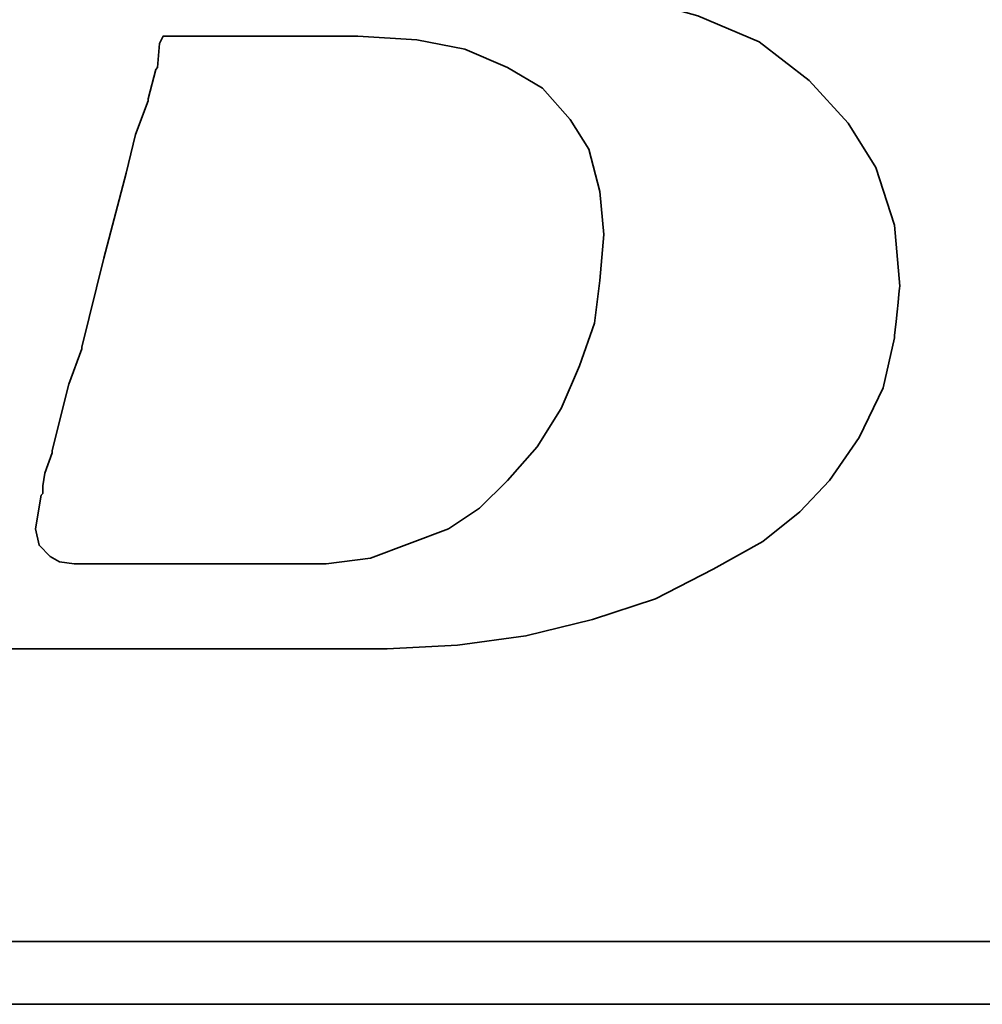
# Model space of a CAD drawing. Header units: millimetres. Extents: x 6 to 431, y 30 to 247.
# Tile 14 of 49: x 273.85 to 277.84, y 131.76 to 135.84. Entities that reach past the tile are written whole.
import ezdxf

# ---------------------------------------------------------------- set-up
doc = ezdxf.new("R2010")
doc.units = ezdxf.units.MM
doc.header["$LTSCALE"] = 0.2
doc.layers.add('layer 1', color=7, linetype='CONTINUOUS')

msp = doc.modelspace()

# ---------------------------------------------------------------- linework, layer by layer
at = {"layer": 'layer 1', "color": 1, "lineweight": 35}
for points, knots in [([(272.7852, 133.8169), (272.7852, 133.8169), (272.7244, 133.6785), (272.7244, 133.6785), (272.7244, 133.6785), (272.7244, 133.6785), (272.7164, 133.6633), (272.7164, 133.6633), (272.7164, 133.6633), (272.7164, 133.6633), (272.7164, 133.6553), (272.7164, 133.6553), (272.7164, 133.6553), (272.7164, 133.6553), (272.6252, 133.5641), (272.6252, 133.5641), (272.6252, 133.5641), (272.6252, 133.5641), (272.6172, 133.5641), (272.6172, 133.5641), (272.6172, 133.5641), (272.6172, 133.5641), (272.6092, 133.5561), (272.6092, 133.5561), (272.6092, 133.5561), (272.6092, 133.5561), (272.486, 133.4945), (272.486, 133.4945), (272.486, 133.4945), (272.486, 133.4945), (272.4716, 133.4945), (272.4716, 133.4945), (272.4716, 133.4945), (272.4716, 133.4945), (272.4636, 133.4873), (272.4636, 133.4873), (272.4636, 133.4873), (272.4636, 133.4873), (272.3244, 133.4713), (272.3244, 133.4713), (272.3244, 133.4713), (272.3244, 133.4713), (272.318, 133.4713), (272.318, 133.4713), (272.318, 133.4713), (272.318, 133.4713), (272.302, 133.4713), (272.302, 133.4713), (272.302, 133.4713), (272.302, 133.4713), (272.2556, 133.4713), (272.2556, 133.4713), (272.2556, 133.4713), (272.2556, 133.4713), (272.1324, 133.4713), (272.1324, 133.4713), (272.1324, 133.4713), (272.1324, 133.4713), (272.0108, 133.4713), (272.0108, 133.4713), (272.0108, 133.4713), (272.0108, 133.4713), (271.9948, 133.4713), (271.9948, 133.4713), (271.9948, 133.4713), (271.9948, 133.4713), (271.9948, 133.4641), (271.9948, 133.4641), (271.9948, 133.4641), (271.9948, 133.4641), (271.9868, 133.4561), (271.9868, 133.4561), (271.9868, 133.4561), (271.9868, 133.4561), (271.9564, 133.3417), (271.9564, 133.3417), (271.9564, 133.3417), (271.9564, 133.3417), (271.934, 133.2337), (271.934, 133.2337), (271.934, 133.2337), (271.934, 133.2337), (271.9484, 133.2337), (271.9484, 133.2337), (271.9484, 133.2337), (271.9484, 133.2337), (272.0108, 133.2337), (272.0108, 133.2337), (272.0108, 133.2337), (272.0108, 133.2337), (272.1788, 133.2337), (272.1788, 133.2337), (272.1788, 133.2337), (272.1788, 133.2337), (272.41, 133.2337), (272.41, 133.2337), (272.41, 133.2337), (272.41, 133.2337), (272.67, 133.2337), (272.67, 133.2337), (272.67, 133.2337), (272.67, 133.2337), (272.9772, 133.2337), (272.9772, 133.2337), (272.9772, 133.2337), (272.9772, 133.2337), (273.6076, 133.2337), (273.6076, 133.2337), (273.6076, 133.2337), (273.6076, 133.2337), (274.2524, 133.2337), (274.2524, 133.2337), (274.2524, 133.2337), (274.2524, 133.2337), (274.5596, 133.2337), (274.5596, 133.2337), (274.5596, 133.2337), (274.5596, 133.2337), (274.8204, 133.2337), (274.8204, 133.2337), (274.8204, 133.2337), (274.8204, 133.2337), (275.0508, 133.2337), (275.0508, 133.2337), (275.0508, 133.2337), (275.0508, 133.2337), (275.2188, 133.2337), (275.2188, 133.2337), (275.2188, 133.2337), (275.2188, 133.2337), (275.2812, 133.2337), (275.2812, 133.2337), (275.2812, 133.2337), (275.2812, 133.2337), (275.3276, 133.2337), (275.3276, 133.2337), (275.3276, 133.2337), (275.3276, 133.2337), (275.358, 133.2337), (275.358, 133.2337), (275.358, 133.2337), (275.358, 133.2337), (275.3724, 133.2337), (275.3724, 133.2337), (275.3724, 133.2337), (275.3724, 133.2337), (275.6652, 133.2489), (275.6652, 133.2489), (275.6652, 133.2489), (275.6652, 133.2489), (275.9484, 133.2873), (275.9484, 133.2873), (275.9484, 133.2873), (275.9484, 133.2873), (276.2252, 133.3561), (276.2252, 133.3561), (276.2252, 133.3561), (276.2252, 133.3561), (276.486, 133.4409), (276.486, 133.4409), (276.486, 133.4409), (276.486, 133.4409), (276.7244, 133.5641), (276.7244, 133.5641), (276.7244, 133.5641), (276.7244, 133.5641), (276.9308, 133.6785), (276.9308, 133.6785), (276.9308, 133.6785), (276.9308, 133.6785), (277.0844, 133.8017), (277.0844, 133.8017), (277.0844, 133.8017), (277.0844, 133.8017), (277.2076, 133.9321), (277.2076, 133.9321), (277.2076, 133.9321), (277.2076, 133.9321), (277.3308, 134.1097), (277.3308, 134.1097), (277.3308, 134.1097), (277.3308, 134.1097), (277.43, 134.3161), (277.43, 134.3161), (277.43, 134.3161), (277.43, 134.3161), (277.4764, 134.5241), (277.4764, 134.5241), (277.4764, 134.5241), (277.4764, 134.5241), (277.4988, 134.7385), (277.4988, 134.7385), (277.4988, 134.7385), (277.4988, 134.7385), (277.4764, 134.9913), (277.4764, 134.9913), (277.4764, 134.9913), (277.4764, 134.9913), (277.3996, 135.2297), (277.3996, 135.2297), (277.3996, 135.2297), (277.3996, 135.2297), (277.2844, 135.4137), (277.2844, 135.4137), (277.2844, 135.4137), (277.2844, 135.4137), (277.1228, 135.5913), (277.1228, 135.5913), (277.1228, 135.5913), (277.1228, 135.5913), (276.9164, 135.7513), (276.9164, 135.7513), (276.9164, 135.7513), (276.9164, 135.7513), (276.662, 135.8593), (276.662, 135.8593), (276.662, 135.8593), (276.662, 135.8593), (276.3628, 135.9433), (276.3628, 135.9433), (276.3628, 135.9433), (276.3628, 135.9433), (276.0252, 135.9977), (276.0252, 135.9977), (276.0252, 135.9977), (276.0252, 135.9977), (275.6652, 136.0521), (275.6652, 136.0521), (275.6652, 136.0521), (275.6652, 136.0521), (276.0332, 136.1049), (276.0332, 136.1049), (276.0332, 136.1049), (276.0332, 136.1049), (276.2476, 136.1353), (276.2476, 136.1353), (276.2476, 136.1353), (276.2476, 136.1353), (276.4556, 136.1737), (276.4556, 136.1737), (276.4556, 136.1737), (276.4556, 136.1737), (276.6556, 136.2273), (276.6556, 136.2273), (276.6556, 136.2273), (276.6556, 136.2273), (276.8236, 136.2889), (276.8236, 136.2889), (276.8236, 136.2889), (276.8236, 136.2889), (276.9932, 136.3433), (276.9932, 136.3433), (276.9932, 136.3433), (276.9932, 136.3433), (277.1228, 136.4201), (277.1228, 136.4201), (277.1228, 136.4201), (277.1228, 136.4201), (277.246, 136.4889), (277.246, 136.4889), (277.246, 136.4889), (277.246, 136.4889), (277.354, 136.5817), (277.354, 136.5817), (277.354, 136.5817), (277.354, 136.5817), (277.5308, 136.7737), (277.5308, 136.7737), (277.5308, 136.7737), (277.5308, 136.7737), (277.6604, 136.9721), (277.6604, 136.9721), (277.6604, 136.9721), (277.6604, 136.9721), (277.7228, 137.2185), (277.7228, 137.2185), (277.7228, 137.2185), (277.7228, 137.2185), (277.7452, 137.4561), (277.7452, 137.4561), (277.7452, 137.4561), (277.7452, 137.4561), (277.7292, 137.6937), (277.7292, 137.6937), (277.7292, 137.6937), (277.7292, 137.6937), (277.6604, 137.9097), (277.6604, 137.9097), (277.6604, 137.9097), (277.6604, 137.9097), (277.5452, 138.0857), (277.5452, 138.0857), (277.5452, 138.0857), (277.5452, 138.0857), (277.3684, 138.2617), (277.3684, 138.2617), (277.3684, 138.2617), (277.3684, 138.2617), (277.154, 138.3929), (277.154, 138.3929), (277.154, 138.3929), (277.154, 138.3929), (276.9004, 138.4857), (276.9004, 138.4857), (276.9004, 138.4857), (276.9004, 138.4857), (276.6012, 138.5385), (276.6012, 138.5385), (276.6012, 138.5385), (276.6012, 138.5385), (276.2476, 138.5689), (276.2476, 138.5689), (276.2476, 138.5689), (276.2476, 138.5689), (276.2172, 138.5689), (276.2172, 138.5689), (276.2172, 138.5689), (276.2172, 138.5689), (276.11, 138.5689), (276.11, 138.5689), (276.11, 138.5689), (276.11, 138.5689), (275.9564, 138.5689), (275.9564, 138.5689), (275.9564, 138.5689), (275.9564, 138.5689), (275.7564, 138.5689), (275.7564, 138.5689), (275.7564, 138.5689), (275.7564, 138.5689), (275.5116, 138.5689), (275.5116, 138.5689), (275.5116, 138.5689), (275.5116, 138.5689), (275.2508, 138.5689), (275.2508, 138.5689), (275.2508, 138.5689), (275.2508, 138.5689), (274.666, 138.5689), (274.666, 138.5689), (274.666, 138.5689), (274.666, 138.5689), (274.0828, 138.5689), (274.0828, 138.5689), (274.0828, 138.5689), (274.0828, 138.5689), (273.822, 138.5689), (273.822, 138.5689), (273.822, 138.5689), (273.822, 138.5689), (273.5772, 138.5689), (273.5772, 138.5689), (273.5772, 138.5689), (273.5772, 138.5689), (273.3772, 138.5689), (273.3772, 138.5689), (273.3772, 138.5689), (273.3772, 138.5689), (273.2164, 138.5689), (273.2164, 138.5689), (273.2164, 138.5689), (273.2164, 138.5689), (273.1308, 138.5689), (273.1308, 138.5689), (273.1308, 138.5689), (273.1308, 138.5689), (273.1308, 138.5617), (273.1308, 138.5617), (273.1308, 138.5617), (273.1308, 138.5617), (273.1228, 138.5545), (273.1228, 138.5545), (273.1228, 138.5545), (273.1228, 138.5545), (273.0924, 138.4313), (273.0924, 138.4313), (273.0924, 138.4313), (273.0924, 138.4313), (273.07, 138.3321), (273.07, 138.3321), (273.07, 138.3321), (273.07, 138.3321), (273.238, 138.3321), (273.238, 138.3321), (273.238, 138.3321), (273.238, 138.3321), (273.3916, 138.3321), (273.3916, 138.3321), (273.3916, 138.3321), (273.3916, 138.3321), (273.4388, 138.3321), (273.4388, 138.3321), (273.4388, 138.3321), (273.4388, 138.3321), (273.4532, 138.3321), (273.4532, 138.3321), (273.4532, 138.3321), (273.4532, 138.3321), (273.5612, 138.3321), (273.5612, 138.3321), (273.5612, 138.3321), (273.5612, 138.3321), (273.5692, 138.3321), (273.5692, 138.3321), (273.5692, 138.3321), (273.5692, 138.3321), (273.5772, 138.3233), (273.5772, 138.3233), (273.5772, 138.3233), (273.5772, 138.3233), (273.646, 138.3081), (273.646, 138.3081), (273.646, 138.3081), (273.646, 138.3081), (273.7228, 138.2937), (273.7228, 138.2937), (273.7228, 138.2937), (273.7228, 138.2937), (273.7292, 138.2937), (273.7292, 138.2937), (273.7292, 138.2937), (273.7292, 138.2937), (273.7756, 138.2777), (273.7756, 138.2777), (273.7756, 138.2777), (273.7756, 138.2777), (273.7916, 138.2777), (273.7916, 138.2777), (273.7916, 138.2777), (273.7916, 138.2777), (273.7996, 138.2617), (273.7996, 138.2617), (273.7996, 138.2617), (273.7996, 138.2617), (273.8524, 138.2001), (273.8524, 138.2001), (273.8524, 138.2001), (273.8524, 138.2001), (273.8604, 138.1929), (273.8604, 138.1929), (273.8604, 138.1929), (273.8604, 138.1929), (273.8604, 138.1849), (273.8604, 138.1849), (273.8604, 138.1849), (273.8604, 138.1849), (273.8908, 138.0937), (273.8908, 138.0937), (273.8908, 138.0937), (273.8908, 138.0937), (273.8988, 138.0777), (273.8988, 138.0777), (273.8988, 138.0777), (273.8988, 138.0777), (273.8908, 138.0633), (273.8908, 138.0633), (273.8908, 138.0633), (273.8908, 138.0633), (273.8684, 137.9321), (273.8684, 137.9321), (273.8684, 137.9321), (273.8684, 137.9321), (273.8684, 137.8857), (273.8684, 137.8857), (273.8684, 137.8857), (273.8684, 137.8857), (273.8684, 137.8777), (273.8684, 137.8777), (273.8684, 137.8777), (273.8684, 137.8777), (273.8604, 137.8713), (273.8604, 137.8713), (273.8604, 137.8713), (273.8604, 137.8713), (273.8452, 137.8249), (273.8452, 137.8249), (273.8452, 137.8249), (273.8452, 137.8249), (273.822, 137.7561), (273.822, 137.7561), (273.822, 137.7561), (273.822, 137.7561), (273.7996, 137.6633), (273.7996, 137.6633), (273.7996, 137.6633), (273.7996, 137.6633), (273.7676, 137.5561), (273.7676, 137.5561), (273.7676, 137.5561), (273.7676, 137.5561), (273.6988, 137.2945), (273.6988, 137.2945), (273.6988, 137.2945), (273.6988, 137.2945), (273.6156, 136.9721), (273.6156, 136.9721), (273.6156, 136.9721), (273.6156, 136.9721), (273.5228, 136.6265), (273.5228, 136.6265), (273.5228, 136.6265), (273.5228, 136.6265), (273.3228, 135.8817), (273.3228, 135.8817), (273.3228, 135.8817), (273.3228, 135.8817), (273.1228, 135.1305), (273.1228, 135.1305), (273.1228, 135.1305), (273.1228, 135.1305), (273.0316, 134.7769), (273.0316, 134.7769), (273.0316, 134.7769), (273.0316, 134.7769), (272.9468, 134.4697), (272.9468, 134.4697), (272.9468, 134.4697), (272.9468, 134.4697), (272.878, 134.2081), (272.878, 134.2081), (272.878, 134.2081), (272.878, 134.2081), (272.8548, 134.1009), (272.8548, 134.1009), (272.8548, 134.1009), (272.8548, 134.1009), (272.8316, 134.0017), (272.8316, 134.0017), (272.8316, 134.0017), (272.8316, 134.0017), (272.8316, 133.9945), (272.8316, 133.9945), (272.8316, 133.9945), (272.8316, 133.9945), (272.8092, 133.9321), (272.8092, 133.9321), (272.8092, 133.9321), (272.8092, 133.9321), (272.7932, 133.8705), (272.7932, 133.8705), (272.7932, 133.8705), (272.7932, 133.8705), (272.7932, 133.8473), (272.7932, 133.8473), (272.7932, 133.8473), (272.7932, 133.8473), (272.7932, 133.8329), (272.7932, 133.8329), (272.7932, 133.8329), (272.7932, 133.8329), (272.7932, 133.8249), (272.7932, 133.8249), (272.7932, 133.8249), (272.7932, 133.8249), (272.7852, 133.8169), (272.7852, 133.8169)], [0, 0, 0, 0, 0.007194, 0.007194, 0.007194, 0.007194, 0.014388, 0.014388, 0.014388, 0.014388, 0.021583, 0.021583, 0.021583, 0.021583, 0.028777, 0.028777, 0.028777, 0.028777, 0.035971, 0.035971, 0.035971, 0.035971, 0.043165, 0.043165, 0.043165, 0.043165, 0.05036, 0.05036, 0.05036, 0.05036, 0.057554, 0.057554, 0.057554, 0.057554, 0.064748, 0.064748, 0.064748, 0.064748, 0.071942, 0.071942, 0.071942, 0.071942, 0.079137, 0.079137, 0.079137, 0.079137, 0.086331, 0.086331, 0.086331, 0.086331, 0.093525, 0.093525, 0.093525, 0.093525, 0.100719, 0.100719, 0.100719, 0.100719, 0.107914, 0.107914, 0.107914, 0.107914, 0.115108, 0.115108, 0.115108, 0.115108, 0.122302, 0.122302, 0.122302, 0.122302, 0.129496, 0.129496, 0.129496, 0.129496, 0.136691, 0.136691, 0.136691, 0.136691, 0.143885, 0.143885, 0.143885, 0.143885, 0.151079, 0.151079, 0.151079, 0.151079, 0.158273, 0.158273, 0.158273, 0.158273, 0.165468, 0.165468, 0.165468, 0.165468, 0.172662, 0.172662, 0.172662, 0.172662, 0.179856, 0.179856, 0.179856, 0.179856, 0.18705, 0.18705, 0.18705, 0.18705, 0.194245, 0.194245, 0.194245, 0.194245, 0.201439, 0.201439, 0.201439, 0.201439, 0.208633, 0.208633, 0.208633, 0.208633, 0.215827, 0.215827, 0.215827, 0.215827, 0.223022, 0.223022, 0.223022, 0.223022, 0.230216, 0.230216, 0.230216, 0.230216, 0.23741, 0.23741, 0.23741, 0.23741, 0.244604, 0.244604, 0.244604, 0.244604, 0.251799, 0.251799, 0.251799, 0.251799, 0.258993, 0.258993, 0.258993, 0.258993, 0.266187, 0.266187, 0.266187, 0.266187, 0.273381, 0.273381, 0.273381, 0.273381, 0.280576, 0.280576, 0.280576, 0.280576, 0.28777, 0.28777, 0.28777, 0.28777, 0.294964, 0.294964, 0.294964, 0.294964, 0.302158, 0.302158, 0.302158, 0.302158, 0.309353, 0.309353, 0.309353, 0.309353, 0.316547, 0.316547, 0.316547, 0.316547, 0.323741, 0.323741, 0.323741, 0.323741, 0.330935, 0.330935, 0.330935, 0.330935, 0.338129, 0.338129, 0.338129, 0.33813, 0.345324, 0.345324, 0.345324, 0.345324, 0.352518, 0.352518, 0.352518, 0.352518, 0.359712, 0.359712, 0.359712, 0.359712, 0.366906, 0.366906, 0.366906, 0.366906, 0.374101, 0.374101, 0.374101, 0.374101, 0.381295, 0.381295, 0.381295, 0.381295, 0.388489, 0.388489, 0.388489, 0.388489, 0.395683, 0.395683, 0.395683, 0.395683, 0.402878, 0.402878, 0.402878, 0.402878, 0.410072, 0.410072, 0.410072, 0.410072, 0.417266, 0.417266, 0.417266, 0.417266, 0.42446, 0.42446, 0.42446, 0.42446, 0.431655, 0.431655, 0.431655, 0.431655, 0.438849, 0.438849, 0.438849, 0.438849, 0.446043, 0.446043, 0.446043, 0.446043, 0.453237, 0.453237, 0.453237, 0.453237, 0.460432, 0.460432, 0.460432, 0.460432, 0.467626, 0.467626, 0.467626, 0.467626, 0.47482, 0.47482, 0.47482, 0.47482, 0.482014, 0.482014, 0.482014, 0.482014, 0.489209, 0.489209, 0.489209, 0.489209, 0.496403, 0.496403, 0.496403, 0.496403, 0.503597, 0.503597, 0.503597, 0.503597, 0.510791, 0.510791, 0.510791, 0.510791, 0.517986, 0.517986, 0.517986, 0.517986, 0.52518, 0.52518, 0.52518, 0.52518, 0.532374, 0.532374, 0.532374, 0.532374, 0.539568, 0.539568, 0.539568, 0.539568, 0.546763, 0.546763, 0.546763, 0.546763, 0.553957, 0.553957, 0.553957, 0.553957, 0.561151, 0.561151, 0.561151, 0.561151, 0.568345, 0.568345, 0.568345, 0.568345, 0.57554, 0.57554, 0.57554, 0.57554, 0.582734, 0.582734, 0.582734, 0.582734, 0.589928, 0.589928, 0.589928, 0.589928, 0.597122, 0.597122, 0.597122, 0.597122, 0.604317, 0.604317, 0.604317, 0.604317, 0.611511, 0.611511, 0.611511, 0.611511, 0.618705, 0.618705, 0.618705, 0.618705, 0.625899, 0.625899, 0.625899, 0.625899, 0.633094, 0.633094, 0.633094, 0.633094, 0.640288, 0.640288, 0.640288, 0.640288, 0.647482, 0.647482, 0.647482, 0.647482, 0.654676, 0.654676, 0.654676, 0.654676, 0.661871, 0.661871, 0.661871, 0.661871, 0.669065, 0.669065, 0.669065, 0.669065, 0.676259, 0.676259, 0.676259, 0.676259, 0.683453, 0.683453, 0.683453, 0.683453, 0.690647, 0.690647, 0.690647, 0.690647, 0.697842, 0.697842, 0.697842, 0.697842, 0.705036, 0.705036, 0.705036, 0.705036, 0.71223, 0.71223, 0.71223, 0.71223, 0.719424, 0.719424, 0.719424, 0.719424, 0.726619, 0.726619, 0.726619, 0.726619, 0.733813, 0.733813, 0.733813, 0.733813, 0.741007, 0.741007, 0.741007, 0.741007, 0.748201, 0.748201, 0.748201, 0.748201, 0.755396, 0.755396, 0.755396, 0.755396, 0.76259, 0.76259, 0.76259, 0.76259, 0.769784, 0.769784, 0.769784, 0.769784, 0.776978, 0.776978, 0.776978, 0.776978, 0.784173, 0.784173, 0.784173, 0.784173, 0.791367, 0.791367, 0.791367, 0.791367, 0.798561, 0.798561, 0.798561, 0.798561, 0.805755, 0.805755, 0.805755, 0.805755, 0.81295, 0.81295, 0.81295, 0.81295, 0.820144, 0.820144, 0.820144, 0.820144, 0.827338, 0.827338, 0.827338, 0.827338, 0.834532, 0.834532, 0.834532, 0.834532, 0.841727, 0.841727, 0.841727, 0.841727, 0.848921, 0.848921, 0.848921, 0.848921, 0.856115, 0.856115, 0.856115, 0.856115, 0.863309, 0.863309, 0.863309, 0.863309, 0.870504, 0.870504, 0.870504, 0.870504, 0.877698, 0.877698, 0.877698, 0.877698, 0.884892, 0.884892, 0.884892, 0.884892, 0.892086, 0.892086, 0.892086, 0.892086, 0.899281, 0.899281, 0.899281, 0.899281, 0.906475, 0.906475, 0.906475, 0.906475, 0.913669, 0.913669, 0.913669, 0.913669, 0.920863, 0.920863, 0.920863, 0.920863, 0.928058, 0.928058, 0.928058, 0.928058, 0.935252, 0.935252, 0.935252, 0.935252, 0.942446, 0.942446, 0.942446, 0.942446, 0.94964, 0.94964, 0.94964, 0.94964, 0.956835, 0.956835, 0.956835, 0.956835, 0.964029, 0.964029, 0.964029, 0.964029, 0.971223, 0.971223, 0.971223, 0.971223, 0.978417, 0.978417, 0.978417, 0.978417, 0.985612, 0.985612, 0.985612, 0.985612, 0.992806, 0.992806, 0.992806, 0.992806, 1, 1, 1, 1]), ([(273.9444, 133.9097), (273.9444, 133.9097), (273.9444, 133.8785), (273.9444, 133.8785), (273.9444, 133.8785), (273.9444, 133.8785), (273.9372, 133.8705), (273.9372, 133.8705), (273.9372, 133.8705), (273.9372, 133.8705), (273.9148, 133.7321), (273.9148, 133.7321), (273.9148, 133.7321), (273.9148, 133.7321), (273.9292, 133.6633), (273.9292, 133.6633), (273.9292, 133.6633), (273.9292, 133.6633), (273.9756, 133.6169), (273.9756, 133.6169), (273.9756, 133.6169), (273.9756, 133.6169), (274.014, 133.5953), (274.014, 133.5953), (274.014, 133.5953), (274.014, 133.5953), (274.0748, 133.5865), (274.0748, 133.5865), (274.0748, 133.5865), (274.0748, 133.5865), (274.1756, 133.5865), (274.1756, 133.5865), (274.1756, 133.5865), (274.1756, 133.5865), (274.2828, 133.5865), (274.2828, 133.5865), (274.2828, 133.5865), (274.2828, 133.5865), (274.3132, 133.5865), (274.3132, 133.5865), (274.3132, 133.5865), (274.3132, 133.5865), (274.3908, 133.5865), (274.3908, 133.5865), (274.3908, 133.5865), (274.3908, 133.5865), (274.6044, 133.5865), (274.6044, 133.5865), (274.6044, 133.5865), (274.6044, 133.5865), (274.8204, 133.5865), (274.8204, 133.5865), (274.8204, 133.5865), (274.8204, 133.5865), (274.8972, 133.5865), (274.8972, 133.5865), (274.8972, 133.5865), (274.8972, 133.5865), (274.9196, 133.5865), (274.9196, 133.5865), (274.9196, 133.5865), (274.9196, 133.5865), (275.1196, 133.5865), (275.1196, 133.5865), (275.1196, 133.5865), (275.1196, 133.5865), (275.3036, 133.6105), (275.3036, 133.6105), (275.3036, 133.6105), (275.3036, 133.6105), (275.4652, 133.6713), (275.4652, 133.6713), (275.4652, 133.6713), (275.4652, 133.6713), (275.6268, 133.7321), (275.6268, 133.7321), (275.6268, 133.7321), (275.6268, 133.7321), (275.7564, 133.8169), (275.7564, 133.8169), (275.7564, 133.8169), (275.7564, 133.8169), (275.8716, 133.9321), (275.8716, 133.9321), (275.8716, 133.9321), (275.8716, 133.9321), (275.9948, 134.0713), (275.9948, 134.0713), (275.9948, 134.0713), (275.9948, 134.0713), (276.094, 134.2313), (276.094, 134.2313), (276.094, 134.2313), (276.094, 134.2313), (276.1708, 134.4081), (276.1708, 134.4081), (276.1708, 134.4081), (276.1708, 134.4081), (276.2332, 134.5849), (276.2332, 134.5849), (276.2332, 134.5849), (276.2332, 134.5849), (276.2556, 134.7609), (276.2556, 134.7609), (276.2556, 134.7609), (276.2556, 134.7609), (276.2716, 134.9529), (276.2716, 134.9529), (276.2716, 134.9529), (276.2716, 134.9529), (276.2556, 135.1305), (276.2556, 135.1305), (276.2556, 135.1305), (276.2556, 135.1305), (276.2092, 135.3065), (276.2092, 135.3065), (276.2092, 135.3065), (276.2092, 135.3065), (276.1324, 135.4289), (276.1324, 135.4289), (276.1324, 135.4289), (276.1324, 135.4289), (276.0172, 135.5593), (276.0172, 135.5593), (276.0172, 135.5593), (276.0172, 135.5593), (275.8716, 135.6449), (275.8716, 135.6449), (275.8716, 135.6449), (275.8716, 135.6449), (275.6948, 135.7209), (275.6948, 135.7209), (275.6948, 135.7209), (275.6948, 135.7209), (275.4964, 135.7593), (275.4964, 135.7593), (275.4964, 135.7593), (275.4964, 135.7593), (275.2508, 135.7753), (275.2508, 135.7753), (275.2508, 135.7753), (275.2508, 135.7753), (275.2348, 135.7753), (275.2348, 135.7753), (275.2348, 135.7753), (275.2348, 135.7753), (275.2044, 135.7753), (275.2044, 135.7753), (275.2044, 135.7753), (275.2044, 135.7753), (275.1116, 135.7753), (275.1116, 135.7753), (275.1116, 135.7753), (275.1116, 135.7753), (274.9884, 135.7753), (274.9884, 135.7753), (274.9884, 135.7753), (274.9884, 135.7753), (274.8356, 135.7753), (274.8356, 135.7753), (274.8356, 135.7753), (274.8356, 135.7753), (274.6812, 135.7753), (274.6812, 135.7753), (274.6812, 135.7753), (274.6812, 135.7753), (274.5276, 135.7753), (274.5276, 135.7753), (274.5276, 135.7753), (274.5276, 135.7753), (274.4444, 135.7753), (274.4444, 135.7753), (274.4444, 135.7753), (274.4444, 135.7753), (274.4292, 135.7449), (274.4292, 135.7449), (274.4292, 135.7449), (274.4292, 135.7449), (274.4204, 135.6449), (274.4204, 135.6449), (274.4204, 135.6449), (274.4204, 135.6449), (274.414, 135.6361), (274.414, 135.6361), (274.414, 135.6361), (274.414, 135.6361), (274.382, 135.5145), (274.382, 135.5145), (274.382, 135.5145), (274.382, 135.5145), (274.382, 135.5065), (274.382, 135.5065), (274.382, 135.5065), (274.382, 135.5065), (274.3292, 135.3673), (274.3292, 135.3673), (274.3292, 135.3673), (274.3292, 135.3673), (274.2908, 135.2065), (274.2908, 135.2065), (274.2908, 135.2065), (274.2908, 135.2065), (274.198, 134.8537), (274.198, 134.8537), (274.198, 134.8537), (274.198, 134.8537), (274.1068, 134.4849), (274.1068, 134.4849), (274.1068, 134.4849), (274.1068, 134.4849), (274.1068, 134.4777), (274.1068, 134.4777), (274.1068, 134.4777), (274.1068, 134.4777), (274.0532, 134.3321), (274.0532, 134.3321), (274.0532, 134.3321), (274.0532, 134.3321), (274.014, 134.1777), (274.014, 134.1777), (274.014, 134.1777), (274.014, 134.1777), (273.9836, 134.0553), (273.9836, 134.0553), (273.9836, 134.0553), (273.9836, 134.0553), (273.9836, 134.0473), (273.9836, 134.0473), (273.9836, 134.0473), (273.9836, 134.0473), (273.9532, 133.9625), (273.9532, 133.9625), (273.9532, 133.9625), (273.9532, 133.9625), (273.9444, 133.9097), (273.9444, 133.9097)], [0, 0, 0, 0, 0.016949, 0.016949, 0.016949, 0.016949, 0.033898, 0.033898, 0.033898, 0.033898, 0.050847, 0.050847, 0.050847, 0.050847, 0.067797, 0.067797, 0.067797, 0.067797, 0.084746, 0.084746, 0.084746, 0.084746, 0.101695, 0.101695, 0.101695, 0.101695, 0.118644, 0.118644, 0.118644, 0.118644, 0.135593, 0.135593, 0.135593, 0.135593, 0.152542, 0.152542, 0.152542, 0.152542, 0.169492, 0.169492, 0.169492, 0.169492, 0.186441, 0.186441, 0.186441, 0.186441, 0.20339, 0.20339, 0.20339, 0.20339, 0.220339, 0.220339, 0.220339, 0.220339, 0.237288, 0.237288, 0.237288, 0.237288, 0.254237, 0.254237, 0.254237, 0.254237, 0.271186, 0.271186, 0.271186, 0.271186, 0.288136, 0.288136, 0.288136, 0.288136, 0.305085, 0.305085, 0.305085, 0.305085, 0.322034, 0.322034, 0.322034, 0.322034, 0.338983, 0.338983, 0.338983, 0.338983, 0.355932, 0.355932, 0.355932, 0.355932, 0.372881, 0.372881, 0.372881, 0.372881, 0.389831, 0.389831, 0.389831, 0.389831, 0.40678, 0.40678, 0.40678, 0.40678, 0.423729, 0.423729, 0.423729, 0.423729, 0.440678, 0.440678, 0.440678, 0.440678, 0.457627, 0.457627, 0.457627, 0.457627, 0.474576, 0.474576, 0.474576, 0.474576, 0.491525, 0.491525, 0.491525, 0.491525, 0.508475, 0.508475, 0.508475, 0.508475, 0.525424, 0.525424, 0.525424, 0.525424, 0.542373, 0.542373, 0.542373, 0.542373, 0.559322, 0.559322, 0.559322, 0.559322, 0.576271, 0.576271, 0.576271, 0.576271, 0.59322, 0.59322, 0.59322, 0.59322, 0.610169, 0.610169, 0.610169, 0.61017, 0.627119, 0.627119, 0.627119, 0.627119, 0.644068, 0.644068, 0.644068, 0.644068, 0.661017, 0.661017, 0.661017, 0.661017, 0.677966, 0.677966, 0.677966, 0.677966, 0.694915, 0.694915, 0.694915, 0.694915, 0.711864, 0.711864, 0.711864, 0.711864, 0.728814, 0.728814, 0.728814, 0.728814, 0.745763, 0.745763, 0.745763, 0.745763, 0.762712, 0.762712, 0.762712, 0.762712, 0.779661, 0.779661, 0.779661, 0.779661, 0.79661, 0.79661, 0.79661, 0.79661, 0.813559, 0.813559, 0.813559, 0.813559, 0.830508, 0.830508, 0.830508, 0.830508, 0.847458, 0.847458, 0.847458, 0.847458, 0.864407, 0.864407, 0.864407, 0.864407, 0.881356, 0.881356, 0.881356, 0.881356, 0.898305, 0.898305, 0.898305, 0.898305, 0.915254, 0.915254, 0.915254, 0.915254, 0.932203, 0.932203, 0.932203, 0.932203, 0.949153, 0.949153, 0.949153, 0.949153, 0.966102, 0.966102, 0.966102, 0.966102, 0.983051, 0.983051, 0.983051, 0.983051, 1, 1, 1, 1]), ([(317.7652, 132.9801), (317.7652, 132.9801), (317.7652, 132.0817), (317.7652, 132.0817), (317.7652, 132.0817), (317.7652, 132.0817), (317.7652, 132.0201), (317.7652, 132.0201), (317.7652, 132.0201), (317.7652, 132.0201), (317.7036, 132.0201), (317.7036, 132.0201), (317.7036, 132.0201), (317.7036, 132.0201), (265.2092, 132.0201), (265.2092, 132.0201), (265.2092, 132.0201), (265.2092, 132.0201), (265.2092, 131.7593), (265.2092, 131.7593), (265.2092, 131.7593), (265.2092, 131.7593), (319.9996, 131.7593), (319.9996, 131.7593), (319.9996, 131.7593), (319.9996, 131.7593), (317.7652, 132.9801), (317.7652, 132.9801)], [0, 0, 0, 0, 0.142857, 0.142857, 0.142857, 0.142857, 0.285714, 0.285714, 0.285714, 0.285714, 0.428571, 0.428571, 0.428571, 0.428571, 0.571429, 0.571429, 0.571429, 0.571429, 0.714286, 0.714286, 0.714286, 0.714286, 0.857143, 0.857143, 0.857143, 0.857143, 1, 1, 1, 1])]:
    msp.add_open_spline(points, degree=3, knots=knots, dxfattribs=at)

doc.saveas('drawing.dxf')
